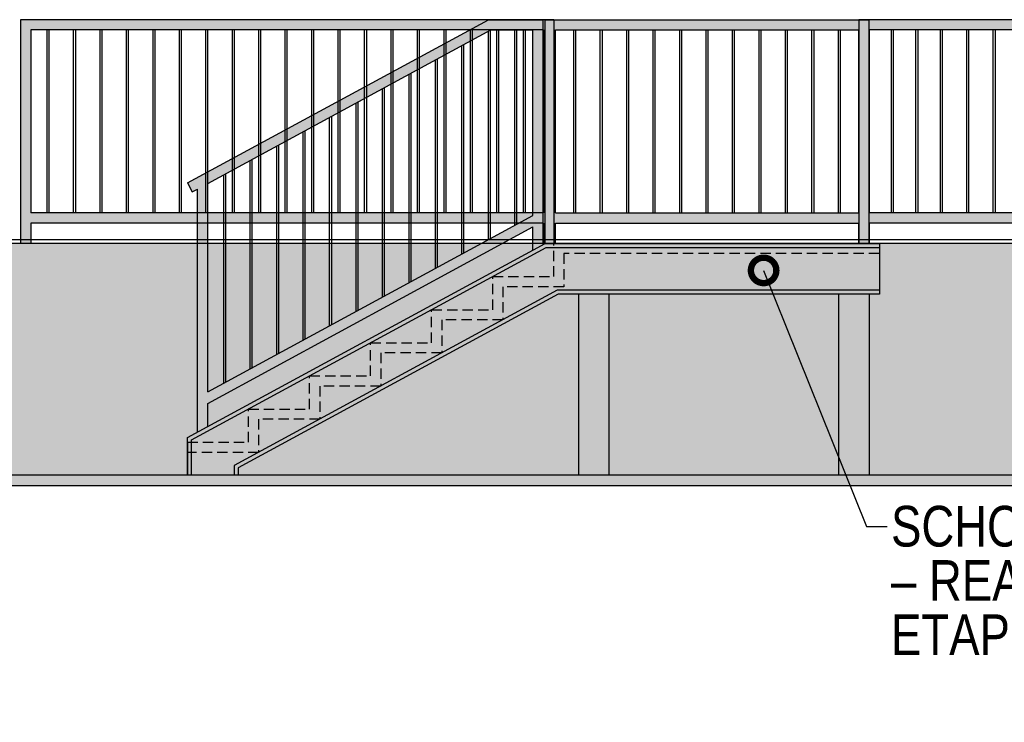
# Model space of a CAD drawing. Header units: millimetres. Extents: x 59331 to 112314, y -16110 to 34390.
# Tile 63 of 198: x 78883 to 79367, y -2671 to -2326. Entities that reach past the tile are written whole.
import ezdxf
from ezdxf import colors
from ezdxf.entities.mleader import LeaderData, LeaderLine
from ezdxf.math import Vec2, Vec3

# ---------------------------------------------------------------- set-up
doc = ezdxf.new("R2010")
doc.units = ezdxf.units.MM
doc.linetypes.add('DASHEDX2', pattern=[38.1, 25.4, -12.7])
for name, color, linetype in [('_HSA_HATCH ELEWACJA', 8, 'Continuous'), ('_HSA_OPIS', 43, 'Continuous'), ('_HSA_PRZERYWANE', 153, 'DASHEDX2'), ('_HSA_WIDOKOWE', 1, 'Continuous'), ('_HSA_WIDOKOWE_CIENKIE', 8, 'Continuous'), ('_HSA_ŚCIANY_CIENKIE', 2, 'Continuous'), ('_HSA_ŚCIANY_DZIAŁOWE', 6, 'Continuous')]:
    doc.layers.add(name, color=color, linetype=linetype)
doc.layers.add('_HSA_POMOC', color=120, linetype='Continuous', plot=False)
doc.styles.add('ARIAL_100', font='Arial.ttf', dxfattribs={"width": 0.8, "height": 20})

# ---------------------------------------------------------------- blocks, each defined once
blk = doc.blocks.new('A$C4c280991')
at = {"true_color": 0xfffffe}
h = blk.add_hatch(color=7, dxfattribs=at)
h.dxf.hatch_style = 1
h.paths.add_polyline_path([(0, 110), (-262, 110), (-262, 0), (-257, 0), (-257, 10), (-5, 10), (-5, 0), (0, 0)])
h.paths.add_polyline_path([(-257, 105), (-5, 105), (-5, 15), (-257, 15)], flags=16)
at = {"ltscale": 10}
for p, q in [((0, 110), (-262, 110)), ((-262, 110), (-262, 0)), ((0, 110), (0, 0)), ((-5, 105), (-257, 105)), ((-257, 105), (-257, 15)), ((-5, 105), (-5, 15)), ((-5, 15), (-257, 15)), ((-5, 10), (-257, 10)), ((-257, 10), (-257, 0)), ((-5, 10), (-5, 0))]:
    blk.add_line(p, q, dxfattribs=at)
at = {"layer": '_HSA_WIDOKOWE_CIENKIE'}
for p, q in [((-248.9, 15), (-248.9, 105)), ((-247.9, 15), (-247.9, 105)), ((-235.9, 15), (-235.9, 105)), ((-234.9, 15), (-234.9, 105)), ((-222.9, 15), (-222.9, 105)), ((-221.9, 15), (-221.9, 105)), ((-209.9, 15), (-209.9, 105)), ((-208.9, 15), (-208.9, 105)), ((-196.9, 15), (-196.9, 105)), ((-195.9, 15), (-195.9, 105)), ((-183.9, 15), (-183.9, 105)), ((-182.9, 15), (-182.9, 105)), ((-170.9, 15), (-170.9, 105)), ((-169.9, 15), (-169.9, 105)), ((-157.9, 15), (-157.9, 105)), ((-156.9, 15), (-156.9, 105)), ((-144.9, 15), (-144.9, 105)), ((-143.9, 15), (-143.9, 105)), ((-131.9, 15), (-131.9, 105)), ((-130.9, 15), (-130.9, 105)), ((-118.9, 15), (-118.9, 105)), ((-117.9, 15), (-117.9, 105)), ((-105.9, 15), (-105.9, 105)), ((-104.9, 15), (-104.9, 105)), ((-92.9, 15), (-92.9, 105)), ((-91.9, 15), (-91.9, 105)), ((-79.9, 15), (-79.9, 105)), ((-78.9, 15), (-78.9, 105)), ((-66.9, 15), (-66.9, 105)), ((-65.9, 15), (-65.9, 105)), ((-53.9, 15), (-53.9, 105)), ((-52.9, 15), (-52.9, 105)), ((-40.9, 15), (-40.9, 105)), ((-39.9, 15), (-39.9, 105)), ((-27.9, 15), (-27.9, 105)), ((-26.9, 15), (-26.9, 105)), ((-14.9, 15), (-14.9, 105)), ((-13.9, 15), (-13.9, 105))]:
    blk.add_line(p, q, dxfattribs=at)
blk = doc.blocks.new('A$C040a93fc')
at = {"true_color": 0xfffffe}
h = blk.add_hatch(color=7, dxfattribs=at)
h.dxf.hatch_style = 1
h.paths.add_polyline_path([(0, 0), (5, 0), (5, 10), (246, 10), (246, 0), (251, 0), (251, 110), (0, 110)])
h.paths.add_polyline_path([(5, 105), (246, 105), (246, 15), (5, 15)], flags=16)
at = {"ltscale": 10}
for p, q in [((251, 110), (0, 110)), ((0, 110), (0, 0)), ((246, 105), (5, 105)), ((5, 105), (5, 15)), ((246, 15), (5, 15)), ((246, 10), (5, 10)), ((5, 10), (5, 0))]:
    blk.add_line(p, q, dxfattribs=at)
at = {"layer": '_HSA_WIDOKOWE_CIENKIE'}
for p, q in [((16, 15), (16, 105)), ((17, 15), (17, 105)), ((28, 15), (28, 105)), ((29, 15), (29, 105)), ((40, 15), (40, 105)), ((41, 15), (41, 105)), ((53, 15), (53, 105)), ((54, 15), (54, 105)), ((66, 15), (66, 105)), ((67, 15), (67, 105))]:
    blk.add_line(p, q, dxfattribs=at)
blk = doc.blocks.new('A$Cea211baa')
at = {"true_color": 0xfffffe}
h = blk.add_hatch(color=7, dxfattribs=at)
h.dxf.hatch_style = 1
h.paths.add_polyline_path([(0, 110), (-159.19, 110), (-159.19, 0), (-154.19, 0), (-154.19, 10), (-5, 10), (-5, 0), (0, 0)])
h.paths.add_polyline_path([(-154.19, 105), (-5, 105), (-5, 15), (-154.19, 15)], flags=16)
for p, q in [((-159.19, 0), (-159.19, 110)), ((0, 0), (0, 110)), ((-154.19, 15), (-154.19, 105)), ((-5, 15), (-5, 105)), ((-154.19, 0), (-154.19, 10)), ((-5, 0), (-5, 10))]:
    blk.add_line(p, q)
for points in [[(-159.19, 110), (0, 110)], [(-154.19, 105), (-5, 105)], [(-154.19, 15), (-5, 15)], [(-154.19, 10), (-5, 10)]]:
    blk.add_lwpolyline(points)
at = {"layer": '_HSA_WIDOKOWE_CIENKIE'}
for p, q in [((-145.1, 15), (-145.1, 105)), ((-144.1, 15), (-144.1, 105)), ((-132.1, 15), (-132.1, 105)), ((-131.1, 15), (-131.1, 105)), ((-119.1, 15), (-119.1, 105)), ((-118.1, 15), (-118.1, 105)), ((-106.1, 15), (-106.1, 105)), ((-105.1, 15), (-105.1, 105)), ((-93.1, 15), (-93.1, 105)), ((-92.1, 15), (-92.1, 105)), ((-80.1, 15), (-80.1, 105)), ((-79.1, 15), (-79.1, 105)), ((-67.1, 15), (-67.1, 105)), ((-66.1, 15), (-66.1, 105)), ((-54.1, 15), (-54.1, 105)), ((-53.1, 15), (-53.1, 105)), ((-41.1, 15), (-41.1, 105)), ((-40.1, 15), (-40.1, 105)), ((-28.1, 15), (-28.1, 105)), ((-27.1, 15), (-27.1, 105)), ((-15.1, 15), (-15.1, 105)), ((-14.1, 15), (-14.1, 105))]:
    blk.add_line(p, q, dxfattribs=at)
blk = doc.blocks.new('A$C4c7ff0f1')
at = {"true_color": 0xfffffe}
h = blk.add_hatch(color=7, dxfattribs=at)
h.dxf.hatch_style = 1
h.paths.add_polyline_path([(169.81, 202.72), (142.88, 202.72), (-5, 122.45), (-2.61, 118.05), (0, 119.47), (0, 0), (5, 2.71), (5, 14.09), (164.81, 100.85), (164.81, 89.47), (169.81, 92.18)])
h.paths.add_polyline_path([(164.81, 197.72), (164.81, 106.53), (5, 19.78), (5, 122.19), (144.15, 197.72)], flags=16)
for p, q in [((169.81, 92.18), (169.81, 202.72)), ((164.81, 106.53), (164.81, 197.72)), ((-5, 122.45), (-2.61, 118.05)), ((5, 19.78), (5, 122.19)), ((0, 0), (0, 119.47)), ((164.81, 89.47), (164.81, 100.85)), ((5, 2.71), (5, 14.09))]:
    blk.add_line(p, q)
for points in [[(-5, 122.45), (142.88, 202.72), (169.81, 202.72)], [(5, 122.19), (144.15, 197.72), (164.81, 197.72)], [(-2.61, 118.05), (0, 119.47)], [(5, 19.78), (164.81, 106.53)], [(5, 14.09), (164.81, 100.85)]]:
    blk.add_lwpolyline(points)
at = {"layer": '_HSA_WIDOKOWE_CIENKIE'}
for p, q in [((142.9, 94.64), (142.9, 197.05)), ((143.9, 95.19), (143.9, 197.59)), ((155.9, 101.7), (155.9, 197.72)), ((156.9, 102.24), (156.9, 197.72)), ((129.9, 87.59), (129.9, 189.99)), ((130.9, 88.13), (130.9, 190.54)), ((116.9, 80.53), (116.9, 182.94)), ((117.9, 81.07), (117.9, 183.48)), ((103.9, 73.47), (103.9, 175.88)), ((104.9, 74.02), (104.9, 176.42)), ((91.9, 66.96), (91.9, 169.36)), ((90.9, 66.42), (90.9, 168.82)), ((77.9, 59.36), (77.9, 161.76)), ((78.9, 59.9), (78.9, 162.31)), ((65.9, 52.84), (65.9, 155.25)), ((64.9, 52.3), (64.9, 154.71)), ((51.9, 45.24), (51.9, 147.65)), ((52.9, 45.79), (52.9, 148.19)), ((38.9, 38.19), (38.9, 140.59)), ((39.9, 38.73), (39.9, 141.14)), ((25.9, 31.13), (25.9, 133.54)), ((26.9, 31.67), (26.9, 134.08)), ((12.9, 24.07), (12.9, 126.48)), ((13.9, 24.62), (13.9, 127.02))]:
    blk.add_line(p, q, dxfattribs=at)
blk = doc.blocks.new('_DotSmall')
at = {"color": 0, "linetype": 'ByBlock', "const_width": 0.5}
blk.add_lwpolyline([(-0.0625, 0, 1), (0.0625, 0, 1)], format="xyb", close=True, dxfattribs=at)

msp = doc.modelspace()

# ---------------------------------------------------------------- hatches: boundary and pattern name
at = {"layer": '_HSA_HATCH ELEWACJA', "true_color": 0xb8b8b8}
h = msp.add_hatch(color=9, dxfattribs=at)
h.dxf.hatch_style = 1
h.paths.add_polyline_path([(86614.33, -2435.69), (77196.33, -2435.69), (76446.6, -2534.69), (77265.83, -2549.69), (86614.33, -2549.69)])
at = {"layer": '_HSA_WIDOKOWE', "ltscale": 10}
h = msp.add_hatch(color=256, dxfattribs=at)
h.dxf.hatch_style = 1
h.paths.add_polyline_path([(76181.33, -2539.69), (76446.28, -2539.69), (77265.73, -2554.68), (88608.19, -2554.69), (88608.19, -2549.69), (77265.83, -2549.69), (76446.33, -2534.69), (76181.33, -2534.69)])

# ---------------------------------------------------------------- linework, layer by layer
at = {"layer": '_HSA_POMOC'}
msp.add_line((76431.33, -2433.69), (88358.19, -2433.69), dxfattribs=at)
at = {"layer": '_HSA_PRZERYWANE', "ltscale": 0.2}
msp.add_lwpolyline([(78965.83, -2533.4), (78995.83, -2533.4), (78995.83, -2517.11), (79025.83, -2517.11), (79025.83, -2500.83), (79055.83, -2500.83), (79055.83, -2484.54), (79085.83, -2484.54), (79085.83, -2468.26), (79115.83, -2468.26), (79115.83, -2451.97), (79145.83, -2451.97), (79145.83, -2435.69), (79305.83, -2435.69), (79305.83, -2440.69), (79150.83, -2440.69), (79150.83, -2456.97), (79120.83, -2456.97), (79120.83, -2473.26), (79090.83, -2473.26), (79090.83, -2489.54), (79060.83, -2489.54), (79060.83, -2505.83), (79030.83, -2505.83), (79030.83, -2522.11), (79000.83, -2522.11), (79000.83, -2538.4), (78965.83, -2538.4)], close=True, dxfattribs=at)
at = {"layer": '_HSA_WIDOKOWE', "ltscale": 10}
msp.add_lwpolyline([(76181.33, -2539.69), (76446.28, -2539.69), (77265.73, -2554.68), (88608.19, -2554.69), (88608.19, -2549.69), (77265.83, -2549.69), (76446.33, -2534.69), (76181.33, -2534.69)], close=True, dxfattribs=at)
at = {"layer": '_HSA_WIDOKOWE_CIENKIE'}
for p, q in [((78967.83, -2532.31), (79142.14, -2437.69)), ((79142.14, -2437.69), (79305.83, -2437.69)), ((79147.48, -2458.69), (78988.83, -2544.81)), ((79305.83, -2458.69), (79147.48, -2458.69)), ((78967.83, -2549.69), (78967.83, -2532.31)), ((78988.83, -2544.81), (78988.83, -2549.69))]:
    msp.add_line(p, q, dxfattribs=at)
at = {"layer": '_HSA_ŚCIANY_CIENKIE'}
for points in [[(78965.83, -2549.69), (78965.83, -2531.12), (79141.64, -2435.69), (79305.83, -2435.69), (79305.83, -2460.69), (79147.98, -2460.69), (78990.83, -2546), (78990.83, -2549.69)], [(79157.98, -2460.69), (79157.98, -2549.69)], [(79172.98, -2460.69), (79172.98, -2549.69)], [(79285.83, -2460.69), (79285.83, -2549.69)], [(79300.83, -2460.69), (79300.83, -2549.69)], [(78965.83, -2533.4), (78965.83, -2549.69)]]:
    msp.add_lwpolyline(points, dxfattribs=at)
at = {"layer": '_HSA_ŚCIANY_DZIAŁOWE', "ltscale": 10}
msp.add_line((86739.33, -2435.69), (77326.33, -2435.69), dxfattribs=at)

# ---------------------------------------------------------------- block references
at = {"layer": '_HSA_WIDOKOWE', "ltscale": 10}
for name, p in [('A$C4c280991', (79145.83, -2435.69)), ('A$C040a93fc', (79295.83, -2435.69))]:
    msp.add_blockref(name, p, dxfattribs=at)
at = {"layer": '_HSA_ŚCIANY_CIENKIE'}
for name, p in [('A$C4c7ff0f1', (78970.83, -2528.41)), ('A$Cea211baa', (79300.83, -2435.69))]:
    msp.add_blockref(name, p, dxfattribs=at)

# ---------------------------------------------------------------- leaders
at = {"layer": '_HSA_OPIS'}
ml = msp.add_multileader_mtext('Standard', dxfattribs=at)
ml.set_content('SCHODY ZEWNĘTRZNE \\P– REALIZACJA W ODRĘBNYM ETAPIE INWESTYCJI', color=256, style='ARIAL_100')
ml.set_leader_properties()
ml.set_arrow_properties(name='DOTSMALL')
ml.build(insert=Vec2(0, 0))
ml.multileader.update_dxf_attribs({"dogleg_length": 10, "arrow_head_size": 25})
ctx = ml.context
ctx.base_point, ctx.char_height, ctx.arrow_head_size, ctx.plane_origin = Vec3(79309.6, -2574.87), 20, 25, Vec3(78888.18, -3469.72)
notes = []
notes.append((ctx, [(1, (1, 1, 0), (79299.6, -2574.87), (1, 0), 10, [(0, [(79248.97, -2448.95)], 0, [])])]))
ctx.mtext.insert, ctx.mtext.rotation, ctx.mtext.width, ctx.mtext.defined_height, ctx.mtext.line_spacing_factor = Vec3(79311.6, -2564.7), -6.283185, 329.0821, 173.28, 0.8
for ctx, leaders in notes:
    for number, flags, end, landing, length, lines in leaders:
        leader = LeaderData()
        leader.index, (leader.has_last_leader_line, leader.has_dogleg_vector, leader.attachment_direction) = number, flags
        leader.last_leader_point, leader.dogleg_vector, leader.dogleg_length = Vec3(end), Vec3(landing), length
        for number, points, colour, breaks in lines:
            line = LeaderLine()
            line.index, line.vertices, line.color, line.breaks = number, Vec3.list(points), colors.encode_raw_color(colour), breaks
            leader.lines.append(line)
        ctx.leaders.append(leader)

doc.saveas('drawing.dxf')
